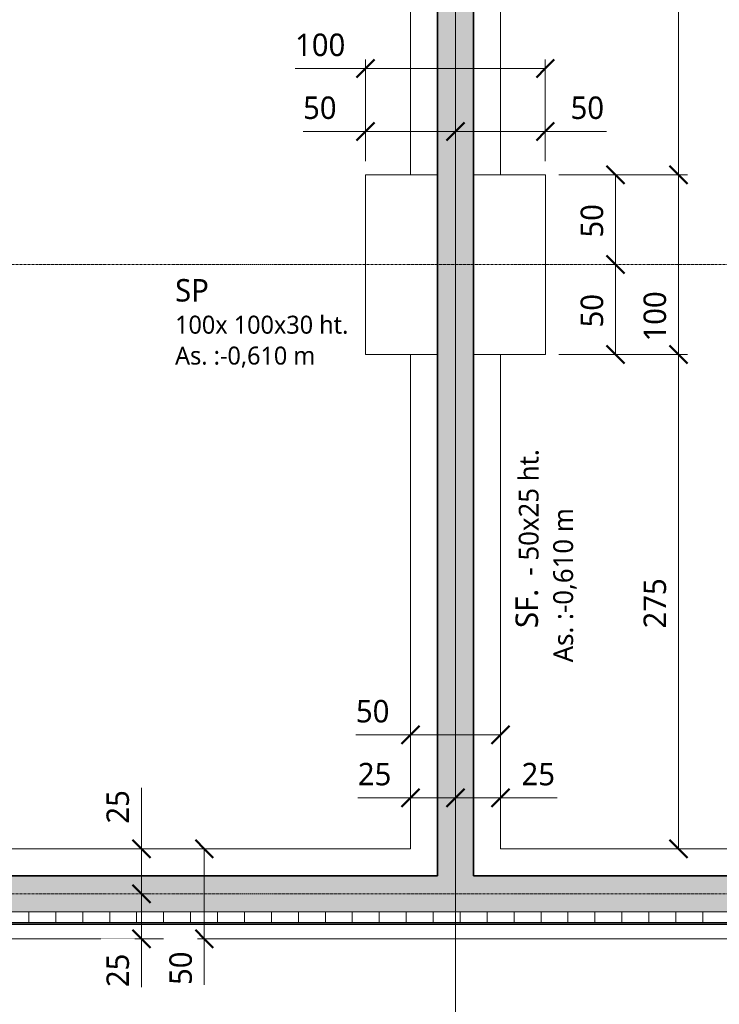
# Model space of a CAD drawing. Header units: millimetres. Extents: x -71430 to 44598, y -31313 to 11233.
# Tile 4 of 14: x -59001 to -55108, y -27244 to -21766. Entities that reach past the tile are written whole.
import ezdxf

# ---------------------------------------------------------------- set-up
doc = ezdxf.new("R2010")
doc.units = ezdxf.units.MM
doc.linetypes.add('Ligne de quadrillage', pattern=[22.225, 12.7, -3.175, 3.175, -3.175])
for name, color, linetype, lineweight in [('A-ANNO-DIMS', 211, 'Continuous', 9), ('A-ANNO-DIMS-50', 211, 'Continuous', 9), ('A-DETL-MBND', 5, 'Continuous', 18), ('A-ROOF', 132, 'Continuous', 18), ('A-WALL', 113, 'Continuous', 18), ('A-WALL-PATT', 111, 'Continuous', 35), ('S-FNDN-IDEN', 2, 'Continuous', 9), ('S-GRID', 1, 'Continuous', 9)]:
    doc.layers.add(name, color=color, linetype=linetype, lineweight=lineweight)
doc.styles.add('Roboto', font='txt', dxfattribs={"height": 125})
doc.styles.add('Roboto_1', font='txt', dxfattribs={"height": 100})
doc.styles.add('Roboto_2', font='txt', dxfattribs={"height": 110})
doc.styles.add('Roboto_B', font='txt', dxfattribs={"height": 125})
doc.dimstyles.new('Diagonale_-_Arial_2_5_mm', dxfattribs={"dimscale": 304.8, "dimtxt": 131.342559, "dimasz": 0.328084, "dimexe": 0.164042, "dimexo": 0.246063, "dimgap": 0.082021, "dimtad": 1, "dimdec": 1, "dimlfac": 0.1, "dimrnd": 0.1, "dimdsep": 46, "dimtxsty": 'Roboto', "dimblk1": 'OBLIQUE', "dimblk2": 'OBLIQUE', "dimsah": 1, "dimcen": 0.09, "dimazin": 0, "dimtfac": 1, "dimtdec": 4, "dimtix": 1, "dimtmove": 1, "dimatfit": 3, "dimfxl": 1, "dimtvp": 1, "dimtfill": 1, "dimtolj": 1, "dimtzin": 0, "dimarcsym": 2})
doc.dimstyles.new('Diagonale_-_Arial_2_5_mm_1', dxfattribs={"dimscale": 304.8, "dimtxt": 131.342559, "dimasz": 0.328084, "dimexe": 0.164042, "dimexo": 0.246063, "dimgap": 0.082021, "dimtad": 1, "dimdec": 1, "dimlfac": 0.1, "dimrnd": 0.1, "dimdsep": 46, "dimtxsty": 'Roboto', "dimblk1": 'OBLIQUE', "dimblk2": 'OBLIQUE', "dimsah": 1, "dimcen": 0.09, "dimazin": 0, "dimtfac": 1, "dimtdec": 4, "dimtix": 1, "dimtmove": 0, "dimatfit": 3, "dimfxl": 1, "dimtvp": 1, "dimtfill": 1, "dimtolj": 1, "dimtzin": 0, "dimarcsym": 2})

# ---------------------------------------------------------------- blocks, each defined once
blk = doc.blocks.new('DIMBLOCK41-Fondation B_O_')
at = {"layer": 'A-ANNO-DIMS-50'}
for p, q in [((-53125.9, -29403.1), (-53125.9, -26738.8)), ((-67805.9, -29403.1), (-67805.9, -28852.3)), ((-67805.9, -29403.1), (-53125.9, -29403.1)), ((-67805.9, -29403.1), (-67805.9, -29453.1)), ((-53125.9, -29403.1), (-53125.9, -29453.1))]:
    blk.add_line(p, q, dxfattribs=at)
at = {"layer": 'A-ANNO-DIMS-50', "lineweight": 50}
for p, q in [((-67805.9, -29403.1), (-67755.9, -29353.1)), ((-53125.9, -29403.1), (-53075.9, -29353.1)), ((-67805.9, -29403.1), (-67855.9, -29453.1)), ((-53125.9, -29403.1), (-53175.9, -29453.1))]:
    blk.add_line(p, q, dxfattribs=at)
at = {"layer": 'A-ANNO-DIMS-50', "color": 0, "insert": (-60665, -29208.6), "char_height": 125, "width": 477.917, "attachment_point": 1, "line_spacing_factor": 1.016846, "style": 'Roboto', "bg_fill": 3, "box_fill_scale": 1.25, "bg_fill_color": 256, "bg_fill_true_color": 13158600, "bg_fill_transparency": 0}
blk.add_mtext('1468', dxfattribs=at)
blk = doc.blocks.new('_Oblique')
at = {"color": 0, "linetype": 'ByBlock', "lineweight": -2}
blk.add_line((-0.5, -0.5), (0.5, 0.5), dxfattribs=at)
blk = doc.blocks.new('DIMBLOCK66-Fondation B_O_')
at = {"layer": 'A-ANNO-DIMS-50', "lineweight": 50}
for p, q in [((-55334.9, -19408.8), (-55384.9, -19358.8)), ((-55334.9, -19408.8), (-55284.9, -19458.8)), ((-55334.9, -22628.8), (-55384.9, -22578.8)), ((-55334.9, -22628.8), (-55284.9, -22678.8))]:
    blk.add_line(p, q, dxfattribs=at)
at = {"layer": 'A-ANNO-DIMS-50'}
for p, q in [((-55334.9, -19408.8), (-56000.9, -19408.8)), ((-55334.9, -19408.8), (-55334.9, -22628.8)), ((-55334.9, -19408.8), (-55284.9, -19408.8)), ((-55334.9, -22628.8), (-56000.9, -22628.8)), ((-55334.9, -22628.8), (-55284.9, -22628.8))]:
    blk.add_line(p, q, dxfattribs=at)
at = {"layer": 'A-ANNO-DIMS-50', "color": 0, "insert": (-55529.4, -21168.1), "char_height": 125, "width": 358.438, "attachment_point": 1, "rotation": 90, "line_spacing_factor": 1.016846, "style": 'Roboto', "bg_fill": 3, "box_fill_scale": 1.25, "bg_fill_color": 256, "bg_fill_true_color": 13158600, "bg_fill_transparency": 0}
blk.add_mtext('322', dxfattribs=at)
blk = doc.blocks.new('DIMBLOCK67-Fondation B_O_')
at = {"layer": 'A-ANNO-DIMS-50', "lineweight": 50}
for p, q in [((-55334.9, -22628.8), (-55384.9, -22578.8)), ((-55334.9, -22628.8), (-55284.9, -22678.8)), ((-55334.9, -23628.8), (-55384.9, -23578.8)), ((-55334.9, -23628.8), (-55284.9, -23678.8))]:
    blk.add_line(p, q, dxfattribs=at)
at = {"layer": 'A-ANNO-DIMS-50'}
for p, q in [((-55334.9, -22628.8), (-56000.9, -22628.8)), ((-55334.9, -22628.8), (-55334.9, -23628.8)), ((-55334.9, -22628.8), (-55284.9, -22628.8)), ((-55334.9, -23257.9), (-55334.9, -23128.8)), ((-55334.9, -23556.6), (-55334.9, -23257.9)), ((-55334.9, -23628.8), (-56000.9, -23628.8)), ((-55334.9, -23628.8), (-55284.9, -23628.8))]:
    blk.add_line(p, q, dxfattribs=at)
at = {"layer": 'A-ANNO-DIMS-50', "color": 0, "insert": (-55529.4, -23556.6), "char_height": 125, "width": 358.438, "attachment_point": 1, "rotation": 90, "line_spacing_factor": 1.016846, "style": 'Roboto', "bg_fill": 3, "box_fill_scale": 1.25, "bg_fill_color": 256, "bg_fill_true_color": 13158600, "bg_fill_transparency": 0}
blk.add_mtext('100', dxfattribs=at)
blk = doc.blocks.new('DIMBLOCK68-Fondation B_O_')
at = {"layer": 'A-ANNO-DIMS-50', "lineweight": 50}
for p, q in [((-55334.9, -23628.8), (-55384.9, -23578.8)), ((-55334.9, -23628.8), (-55284.9, -23678.8)), ((-55334.9, -26378.8), (-55384.9, -26328.8)), ((-55334.9, -26378.8), (-55284.9, -26428.8))]:
    blk.add_line(p, q, dxfattribs=at)
at = {"layer": 'A-ANNO-DIMS-50'}
for p, q in [((-55334.9, -23628.8), (-56000.9, -23628.8)), ((-55334.9, -23628.8), (-55334.9, -26378.8)), ((-55334.9, -23628.8), (-55284.9, -23628.8)), ((-55334.9, -26378.8), (-55339.2, -26378.8)), ((-55334.9, -26378.8), (-55284.9, -26378.8))]:
    blk.add_line(p, q, dxfattribs=at)
at = {"layer": 'A-ANNO-DIMS-50', "color": 0, "insert": (-55529.4, -25153.1), "char_height": 125, "width": 358.438, "attachment_point": 1, "rotation": 90, "line_spacing_factor": 1.016846, "style": 'Roboto', "bg_fill": 3, "box_fill_scale": 1.25, "bg_fill_color": 256, "bg_fill_true_color": 13158600, "bg_fill_transparency": 0}
blk.add_mtext('275', dxfattribs=at)
blk = doc.blocks.new('DIMBLOCK69-Fondation B_O_')
at = {"layer": 'A-ANNO-DIMS-50', "lineweight": 50}
for p, q in [((-55684.9, -23128.8), (-55734.9, -23078.8)), ((-55684.9, -23128.8), (-55634.9, -23178.8)), ((-55684.9, -23628.8), (-55734.9, -23578.8)), ((-55684.9, -23628.8), (-55634.9, -23678.8))]:
    blk.add_line(p, q, dxfattribs=at)
at = {"layer": 'A-ANNO-DIMS-50'}
for p, q in [((-55684.9, -23128.8), (-55734.9, -23128.8)), ((-55684.9, -23628.8), (-55684.9, -23128.8)), ((-55684.9, -23128.8), (-55680.7, -23128.8)), ((-55684.9, -23628.8), (-56000.9, -23628.8)), ((-55684.9, -23628.8), (-55634.9, -23628.8))]:
    blk.add_line(p, q, dxfattribs=at)
at = {"layer": 'A-ANNO-DIMS-50', "color": 0, "insert": (-55879.4, -23478.3), "char_height": 125, "width": 238.959, "attachment_point": 1, "rotation": 90, "line_spacing_factor": 1.016846, "style": 'Roboto', "bg_fill": 3, "box_fill_scale": 1.25, "bg_fill_color": 256, "bg_fill_true_color": 13158600, "bg_fill_transparency": 0}
blk.add_mtext('50', dxfattribs=at)
blk = doc.blocks.new('DIMBLOCK70-Fondation B_O_')
at = {"layer": 'A-ANNO-DIMS-50', "lineweight": 50}
for p, q in [((-55684.9, -22628.8), (-55734.9, -22578.8)), ((-55684.9, -22628.8), (-55634.9, -22678.8)), ((-55684.9, -23128.8), (-55734.9, -23078.8)), ((-55684.9, -23128.8), (-55634.9, -23178.8))]:
    blk.add_line(p, q, dxfattribs=at)
at = {"layer": 'A-ANNO-DIMS-50'}
for p, q in [((-55684.9, -22628.8), (-56000.9, -22628.8)), ((-55684.9, -23128.8), (-55684.9, -22628.8)), ((-55684.9, -22628.8), (-55634.9, -22628.8)), ((-55684.9, -23128.8), (-55734.9, -23128.8)), ((-55684.9, -23128.8), (-55680.7, -23128.8))]:
    blk.add_line(p, q, dxfattribs=at)
at = {"layer": 'A-ANNO-DIMS-50', "color": 0, "insert": (-55879.4, -22978.3), "char_height": 125, "width": 238.959, "attachment_point": 1, "rotation": 90, "line_spacing_factor": 1.016846, "style": 'Roboto', "bg_fill": 3, "box_fill_scale": 1.25, "bg_fill_color": 256, "bg_fill_true_color": 13158600, "bg_fill_transparency": 0}
blk.add_mtext('50', dxfattribs=at)
blk = doc.blocks.new('DIMBLOCK71-Fondation B_O_')
at = {"layer": 'A-ANNO-DIMS-50', "lineweight": 50}
for p, q in [((-56825.9, -26095), (-56775.9, -26045)), ((-56575.9, -26095), (-56525.9, -26045)), ((-56825.9, -26095), (-56875.9, -26145)), ((-56575.9, -26095), (-56625.9, -26145))]:
    blk.add_line(p, q, dxfattribs=at)
at = {"layer": 'A-ANNO-DIMS-50'}
for p, q in [((-56825.9, -26095), (-56825.9, -26045)), ((-56575.9, -26095), (-56575.9, -26045)), ((-57119.1, -26095), (-56920, -26095)), ((-56920, -26095), (-56700.9, -26095)), ((-56825.9, -26095), (-56575.9, -26095)), ((-56825.9, -26095), (-56825.9, -26099.3)), ((-56575.9, -26095), (-56575.9, -26099.3))]:
    blk.add_line(p, q, dxfattribs=at)
at = {"layer": 'A-ANNO-DIMS-50', "color": 0, "insert": (-57119.1, -25900.6), "char_height": 125, "width": 238.959, "attachment_point": 1, "line_spacing_factor": 1.016846, "style": 'Roboto', "bg_fill": 3, "box_fill_scale": 1.25, "bg_fill_color": 256, "bg_fill_true_color": 13158600, "bg_fill_transparency": 0}
blk.add_mtext('25', dxfattribs=at)
blk = doc.blocks.new('DIMBLOCK72-Fondation B_O_')
at = {"layer": 'A-ANNO-DIMS-50', "lineweight": 50}
for p, q in [((-56575.9, -26095), (-56525.9, -26045)), ((-56325.9, -26095), (-56275.9, -26045)), ((-56575.9, -26095), (-56625.9, -26145)), ((-56325.9, -26095), (-56375.9, -26145))]:
    blk.add_line(p, q, dxfattribs=at)
at = {"layer": 'A-ANNO-DIMS-50'}
for p, q in [((-56575.9, -26095), (-56575.9, -26045)), ((-56325.9, -26095), (-56325.9, -26045)), ((-56575.9, -26095), (-56325.9, -26095)), ((-56575.9, -26095), (-56575.9, -26099.3)), ((-56208.4, -26095), (-56450.9, -26095)), ((-56325.9, -26095), (-56325.9, -26099.3)), ((-56009.3, -26095), (-56208.4, -26095))]:
    blk.add_line(p, q, dxfattribs=at)
at = {"layer": 'A-ANNO-DIMS-50', "color": 0, "insert": (-56208.4, -25900.6), "char_height": 125, "width": 238.959, "attachment_point": 1, "line_spacing_factor": 1.016846, "style": 'Roboto', "bg_fill": 3, "box_fill_scale": 1.25, "bg_fill_color": 256, "bg_fill_true_color": 13158600, "bg_fill_transparency": 0}
blk.add_mtext('25', dxfattribs=at)
blk = doc.blocks.new('DIMBLOCK73-Fondation B_O_')
at = {"layer": 'A-ANNO-DIMS-50'}
for p, q in [((-57129.6, -25745), (-56930.4, -25745)), ((-56930.4, -25745), (-56575.9, -25745)), ((-56825.9, -25745), (-56825.9, -25695)), ((-56825.9, -25745), (-56325.9, -25745)), ((-56825.9, -25745), (-56825.9, -25749.3)), ((-56325.9, -25745), (-56325.9, -25695)), ((-56325.9, -25745), (-56325.9, -25749.3))]:
    blk.add_line(p, q, dxfattribs=at)
at = {"layer": 'A-ANNO-DIMS-50', "lineweight": 50}
for p, q in [((-56825.9, -25745), (-56875.9, -25795)), ((-56825.9, -25745), (-56775.9, -25695)), ((-56325.9, -25745), (-56375.9, -25795)), ((-56325.9, -25745), (-56275.9, -25695))]:
    blk.add_line(p, q, dxfattribs=at)
at = {"layer": 'A-ANNO-DIMS-50', "color": 0, "insert": (-57129.6, -25550.6), "char_height": 125, "width": 238.959, "attachment_point": 1, "line_spacing_factor": 1.016846, "style": 'Roboto', "bg_fill": 3, "box_fill_scale": 1.25, "bg_fill_color": 256, "bg_fill_true_color": 13158600, "bg_fill_transparency": 0}
blk.add_mtext('50', dxfattribs=at)
blk = doc.blocks.new('DIMBLOCK74-Fondation B_O_')
at = {"layer": 'A-ANNO-DIMS-50', "lineweight": 50}
for p, q in [((-57075.9, -22037.9), (-57025.9, -21987.9)), ((-56075.9, -22037.9), (-56025.9, -21987.9)), ((-57075.9, -22037.9), (-57125.9, -22087.9)), ((-56075.9, -22037.9), (-56125.9, -22087.9))]:
    blk.add_line(p, q, dxfattribs=at)
at = {"layer": 'A-ANNO-DIMS-50'}
for p, q in [((-57075.9, -22037.9), (-57075.9, -21987.9)), ((-56075.9, -22037.9), (-56075.9, -21987.9)), ((-57468.3, -22037.9), (-57169.6, -22037.9)), ((-57169.6, -22037.9), (-56575.9, -22037.9)), ((-57075.9, -22037.9), (-56075.9, -22037.9)), ((-57075.9, -22037.9), (-57075.9, -22553.8)), ((-56075.9, -22037.9), (-56075.9, -22553.8))]:
    blk.add_line(p, q, dxfattribs=at)
at = {"layer": 'A-ANNO-DIMS-50', "color": 0, "insert": (-57468.3, -21843.4), "char_height": 125, "width": 358.438, "attachment_point": 1, "line_spacing_factor": 1.016846, "style": 'Roboto', "bg_fill": 3, "box_fill_scale": 1.25, "bg_fill_color": 256, "bg_fill_true_color": 13158600, "bg_fill_transparency": 0}
blk.add_mtext('100', dxfattribs=at)
blk = doc.blocks.new('DIMBLOCK75-Fondation B_O_')
at = {"layer": 'A-ANNO-DIMS-50', "lineweight": 50}
for p, q in [((-57075.9, -22387.9), (-57025.9, -22337.9)), ((-56575.9, -22387.9), (-56525.9, -22337.9)), ((-57075.9, -22387.9), (-57125.9, -22437.9)), ((-56575.9, -22387.9), (-56625.9, -22437.9))]:
    blk.add_line(p, q, dxfattribs=at)
at = {"layer": 'A-ANNO-DIMS-50'}
for p, q in [((-57075.9, -22387.9), (-57075.9, -22337.9)), ((-56575.9, -22387.9), (-56575.9, -22337.9)), ((-57423.8, -22387.9), (-57224.6, -22387.9)), ((-57224.6, -22387.9), (-56825.9, -22387.9)), ((-57075.9, -22387.9), (-56575.9, -22387.9)), ((-57075.9, -22387.9), (-57075.9, -22553.8)), ((-56575.9, -22387.9), (-56575.9, -22392.2))]:
    blk.add_line(p, q, dxfattribs=at)
at = {"layer": 'A-ANNO-DIMS-50', "color": 0, "insert": (-57423.8, -22193.4), "char_height": 125, "width": 238.959, "attachment_point": 1, "line_spacing_factor": 1.016846, "style": 'Roboto', "bg_fill": 3, "box_fill_scale": 1.25, "bg_fill_color": 256, "bg_fill_true_color": 13158600, "bg_fill_transparency": 0}
blk.add_mtext('50', dxfattribs=at)
blk = doc.blocks.new('DIMBLOCK76-Fondation B_O_')
at = {"layer": 'A-ANNO-DIMS-50', "lineweight": 50}
for p, q in [((-56575.9, -22387.9), (-56525.9, -22337.9)), ((-56075.9, -22387.9), (-56025.9, -22337.9)), ((-56575.9, -22387.9), (-56625.9, -22437.9)), ((-56075.9, -22387.9), (-56125.9, -22437.9))]:
    blk.add_line(p, q, dxfattribs=at)
at = {"layer": 'A-ANNO-DIMS-50'}
for p, q in [((-56575.9, -22387.9), (-56575.9, -22337.9)), ((-56075.9, -22387.9), (-56075.9, -22337.9)), ((-56575.9, -22387.9), (-56075.9, -22387.9)), ((-56575.9, -22387.9), (-56575.9, -22392.2)), ((-55935.4, -22387.9), (-56325.9, -22387.9)), ((-56075.9, -22387.9), (-56075.9, -22553.8)), ((-55736.2, -22387.9), (-55935.4, -22387.9))]:
    blk.add_line(p, q, dxfattribs=at)
at = {"layer": 'A-ANNO-DIMS-50', "color": 0, "insert": (-55935.4, -22193.4), "char_height": 125, "width": 238.959, "attachment_point": 1, "line_spacing_factor": 1.016846, "style": 'Roboto', "bg_fill": 3, "box_fill_scale": 1.25, "bg_fill_color": 256, "bg_fill_true_color": 13158600, "bg_fill_transparency": 0}
blk.add_mtext('50', dxfattribs=at)
blk = doc.blocks.new('DIMBLOCK88-Fondation B_O_')
at = {"layer": 'A-ANNO-DIMS-50', "lineweight": 50}
for p, q in [((-57973.3, -26378.8), (-58023.3, -26328.8)), ((-57973.3, -26378.8), (-57923.3, -26428.8)), ((-57973.3, -26878.8), (-58023.3, -26828.8)), ((-57973.3, -26878.8), (-57923.3, -26928.8))]:
    blk.add_line(p, q, dxfattribs=at)
at = {"layer": 'A-ANNO-DIMS-50'}
for p, q in [((-57973.3, -26378.8), (-58023.3, -26378.8)), ((-57973.3, -26878.8), (-57973.3, -26378.8)), ((-57973.3, -26378.8), (-57969, -26378.8)), ((-57973.3, -26937.3), (-57973.3, -26628.8)), ((-57973.3, -26878.8), (-58023.3, -26878.8)), ((-57973.3, -26878.8), (-57969, -26878.8)), ((-57973.3, -27136.4), (-57973.3, -26937.3))]:
    blk.add_line(p, q, dxfattribs=at)
at = {"layer": 'A-ANNO-DIMS-50', "color": 0, "insert": (-58167.8, -27136.4), "char_height": 125, "width": 238.959, "attachment_point": 1, "rotation": 90, "line_spacing_factor": 1.016846, "style": 'Roboto', "bg_fill": 3, "box_fill_scale": 1.25, "bg_fill_color": 256, "bg_fill_true_color": 13158600, "bg_fill_transparency": 0}
blk.add_mtext('50', dxfattribs=at)
blk = doc.blocks.new('DIMBLOCK89-Fondation B_O_')
at = {"layer": 'A-ANNO-DIMS-50'}
for p, q in [((-58323.3, -26039.6), (-58323.3, -26238.7)), ((-58323.3, -26238.7), (-58323.3, -26503.8)), ((-58323.3, -26378.8), (-58327.6, -26378.8)), ((-58323.3, -26378.8), (-58323.3, -26628.8)), ((-58323.3, -26378.8), (-58273.3, -26378.8)), ((-58323.3, -26628.8), (-58327.6, -26628.8)), ((-58323.3, -26628.8), (-58273.3, -26628.8))]:
    blk.add_line(p, q, dxfattribs=at)
at = {"layer": 'A-ANNO-DIMS-50', "lineweight": 50}
for p, q in [((-58323.3, -26378.8), (-58373.3, -26328.8)), ((-58323.3, -26378.8), (-58273.3, -26428.8)), ((-58323.3, -26628.8), (-58373.3, -26578.8)), ((-58323.3, -26628.8), (-58273.3, -26678.8))]:
    blk.add_line(p, q, dxfattribs=at)
at = {"layer": 'A-ANNO-DIMS-50', "color": 0, "insert": (-58517.8, -26238.7), "char_height": 125, "width": 238.959, "attachment_point": 1, "rotation": 90, "line_spacing_factor": 1.016846, "style": 'Roboto', "bg_fill": 3, "box_fill_scale": 1.25, "bg_fill_color": 256, "bg_fill_true_color": 13158600, "bg_fill_transparency": 0}
blk.add_mtext('25', dxfattribs=at)
blk = doc.blocks.new('DIMBLOCK90-Fondation B_O_')
at = {"layer": 'A-ANNO-DIMS-50', "lineweight": 50}
for p, q in [((-58323.3, -26628.8), (-58373.3, -26578.8)), ((-58323.3, -26628.8), (-58273.3, -26678.8)), ((-58323.3, -26878.8), (-58373.3, -26828.8)), ((-58323.3, -26878.8), (-58273.3, -26928.8))]:
    blk.add_line(p, q, dxfattribs=at)
at = {"layer": 'A-ANNO-DIMS-50'}
for p, q in [((-58323.3, -26628.8), (-58327.6, -26628.8)), ((-58323.3, -26628.8), (-58323.3, -26878.8)), ((-58323.3, -26628.8), (-58273.3, -26628.8)), ((-58323.3, -26949.3), (-58323.3, -26753.8)), ((-58323.3, -26878.8), (-58327.6, -26878.8)), ((-58323.3, -26878.8), (-58273.3, -26878.8)), ((-58323.3, -27148.4), (-58323.3, -26949.3))]:
    blk.add_line(p, q, dxfattribs=at)
at = {"layer": 'A-ANNO-DIMS-50', "color": 0, "insert": (-58517.8, -27148.4), "char_height": 125, "width": 238.959, "attachment_point": 1, "rotation": 90, "line_spacing_factor": 1.016846, "style": 'Roboto', "bg_fill": 3, "box_fill_scale": 1.25, "bg_fill_color": 256, "bg_fill_true_color": 13158600, "bg_fill_transparency": 0}
blk.add_mtext('25', dxfattribs=at)

msp = doc.modelspace()

# ---------------------------------------------------------------- hatches: boundary and pattern name
at = {"layer": 'A-WALL-PATT', "lineweight": 18}
msp.add_hatch(color=256, dxfattribs=at).paths.add_polyline_path([(-56475.87, -26528.76), (-56475.87, -17128.76), (-56675.87, -17128.76), (-56675.87, -26528.76), (-56575.87, -26528.76)])
at = {"layer": 'A-WALL-PATT'}
msp.add_hatch(color=256, dxfattribs=at).paths.add_polyline_path([(-53195.87, -26728.76), (-53395.87, -26528.76), (-67685.87, -26528.76), (-67885.87, -26728.76), (-53484.99, -26728.76)])
at = {"layer": 'A-WALL-PATT', "lineweight": 18}
h = msp.add_hatch(dxfattribs=at)
h.set_pattern_fill('FP_2', color=256, style=0, pattern_type=2)
h.set_pattern_definition([(0, (0, 0), (0, 150), []), (90, (0, 0), (-150, 9e-15), [])])
h.paths.add_polyline_path([(-53195.87, -26788.76), (-53135.87, -26788.76), (-53195.87, -26728.76), (-67885.87, -26728.76), (-67945.87, -26788.76), (-53484.99, -26788.76)])
h = msp.add_hatch(dxfattribs=at)
h.set_pattern_fill('FP_1', color=256, style=0, pattern_type=2)
h.set_pattern_definition([(0, (0, 0), (406.4, 101.6), [16.764, -288.036, 16.764, -288.036, -1625.6]), (0, (0, 0), (406.4, 101.6), [-609.6, 16.764, -592.836, 16.764, -288.036, -711.2]), (0, (0, 0), (406.4, 101.6), [-1524, 16.764, -186.436, 16.764, -491.236]), (120, (152.4, 50.8), (-291.18818, 301.15272), [16.764, -288.036, 16.764, -288.036, -1625.6]), (120, (152.4, 50.8), (-291.18818, 301.15272), [-609.6, 16.764, -592.836, 16.764, -288.036, -711.2]), (120, (152.4, 50.8), (-291.18818, 301.15272), [-1524, 16.764, -186.436, 16.764, -491.236]), (240, (203.2, 254), (-115.21182, -402.75272), [16.764, -288.036, 16.764, -288.036, -1625.6]), (240, (203.2, 254), (-115.21182, -402.75272), [-609.6, 16.764, -592.836, 16.764, -288.036, -711.2]), (240, (203.2, 254), (-115.21182, -402.75272), [-1524, 16.764, -186.436, 16.764, -491.236])])
h.paths.add_polyline_path([(-53125.87, -26798.76), (-53135.87, -26788.76), (-67945.87, -26788.76), (-67955.87, -26798.76), (-53484.99, -26798.76)])

# ---------------------------------------------------------------- linework, layer by layer
at = {"layer": 'A-DETL-MBND'}
for p, q in [((-56825.87, -19408.76), (-56825.87, -22628.76)), ((-56325.87, -22628.76), (-56325.87, -19408.76)), ((-56825.87, -22628.76), (-57075.87, -22628.76)), ((-57075.87, -22628.76), (-57075.87, -23628.76)), ((-56825.87, -22628.76), (-56675.87, -22628.76)), ((-56675.87, -22628.76), (-56825.87, -22628.76)), ((-56475.87, -22628.76), (-56325.87, -22628.76)), ((-56325.87, -22628.76), (-56475.87, -22628.76)), ((-56075.87, -22628.76), (-56325.87, -22628.76)), ((-56075.87, -23628.76), (-56075.87, -22628.76)), ((-57075.87, -23628.76), (-56825.87, -23628.76)), ((-56675.87, -23628.76), (-56825.87, -23628.76)), ((-56825.87, -23628.76), (-56825.87, -26378.76)), ((-56825.87, -23628.76), (-56675.87, -23628.76)), ((-56325.87, -23628.76), (-56475.87, -23628.76)), ((-56475.87, -23628.76), (-56325.87, -23628.76)), ((-56325.87, -26378.76), (-56325.87, -23628.76)), ((-56325.87, -23628.76), (-56075.87, -23628.76)), ((-56825.87, -26378.76), (-62090.87, -26378.76)), ((-53545.87, -26378.76), (-56325.87, -26378.76)), ((-67630.87, -26878.76), (-53045.87, -26878.76))]:
    msp.add_line(p, q, dxfattribs=at)
at = {"layer": 'A-ROOF'}
msp.add_line((-56575.87, -16858.76), (-56575.87, -28528.76), dxfattribs=at)
at = {"layer": 'A-WALL', "lineweight": 35}
for p, q in [((-56675.87, -17128.76), (-56675.87, -26528.76)), ((-56475.87, -26528.76), (-56475.87, -17128.76)), ((-56675.87, -26528.76), (-67685.87, -26528.76)), ((-53395.87, -26528.76), (-56475.87, -26528.76)), ((-67955.87, -26798.76), (-53125.87, -26798.76))]:
    msp.add_line(p, q, dxfattribs=at)
at = {"layer": 'A-WALL'}
for p, q in [((-53195.87, -26728.76), (-67885.87, -26728.76)), ((-53135.87, -26788.76), (-67945.87, -26788.76))]:
    msp.add_line(p, q, dxfattribs=at)
at = {"layer": 'S-GRID', "linetype": 'Ligne de quadrillage'}
for p, q in [((-56575.87, -30662.78), (-56575.87, -14841.44)), ((-70779.85, -23128.76), (-47362.36, -23128.76)), ((-70779.85, -26628.76), (-47362.36, -26628.76))]:
    msp.add_line(p, q, dxfattribs=at)

# ---------------------------------------------------------------- texts
at = {"layer": 'S-FNDN-IDEN', "attachment_point": 1}
for s, insert, char_height, width, style in [('SP', (-58135.85, -23209.12), 125, 268.5653, 'Roboto_B'), ('100x 100x30 ht.', (-58135.85, -23412.86), 100, 1222.5734, 'Roboto_1'), ('As. :-0,610 m', (-58135.85, -23584.84), 100, 990.0841, 'Roboto_1')]:
    msp.add_mtext(s, dxfattribs=dict(at, insert=insert, char_height=char_height, width=width, style=style))
at = {"layer": 'S-FNDN-IDEN', "attachment_point": 1, "rotation": 90, "bg_fill": 3, "box_fill_scale": 1.25, "bg_fill_color": 256, "bg_fill_true_color": 13158600, "bg_fill_transparency": 0}
for s, insert, char_height, width, style in [(' - 50x25 ht.', (-56223.68, -24895.79), 110, 945.9912, 'Roboto_2'), ('SF.', (-56241.95, -25150.29), 125, 308.6497, 'Roboto_B')]:
    msp.add_mtext(s, dxfattribs=dict(at, insert=insert, char_height=char_height, width=width, style=style))

# ---------------------------------------------------------------- next in the draw order: dimensions: what is measured, and where the dimension line sits
at = {"layer": 'A-ANNO-DIMS'}
dim = msp.add_linear_dim(base=(-55334.94, -22628.76), p1=(-56075.87, -19408.76), p2=(-56075.87, -22628.76), angle=90, dimstyle='Diagonale_-_Arial_2_5_mm_1', override={"dimpost": '<>', "dimfxl": 3220}, dxfattribs=at)
dim.commit()
dim.dimension.update_dxf_attribs({"geometry": 'DIMBLOCK66-Fondation B_O_', "text_midpoint": (-55424.16, -21018.76)})
for base, p1, p2, override, picture, middle in [((-56325.87, -25745.04), (-56825.87, -25674.33), (-56325.87, -25674.33), {"dimpost": '<>', "dimfxl": 500}, 'DIMBLOCK73-Fondation B_O_', (-57010.07, -25633.89)), ((-56575.87, -26095.04), (-56825.87, -26024.33), (-56575.87, -26024.33), {"dimpost": '<>', "dimfxl": 250}, 'DIMBLOCK71-Fondation B_O_', (-56999.66, -25983.89))]:
    dim = msp.add_linear_dim(base=base, p1=p1, p2=p2, dimstyle='Diagonale_-_Arial_2_5_mm', override=override, dxfattribs=at)
    dim.commit()
    dim.dimension.update_dxf_attribs({"geometry": picture, "text_midpoint": middle, "dimtype": 160})
dim = msp.add_linear_dim(base=(-53125.87, -29403.12), p1=(-67805.87, -28777.32), p2=(-53125.87, -26663.76), dimstyle='Diagonale_-_Arial_2_5_mm_1', override={"dimpost": '<>', "dimfxl": 14831.370617}, dxfattribs=at)
dim.commit()
dim.dimension.update_dxf_attribs({"geometry": 'DIMBLOCK41-Fondation B_O_', "text_midpoint": (-60465.87, -29313.91)})

# ---------------------------------------------------------------- next in the draw order: dimensions: what is measured, and where the dimension line sits
for base, p1, p2, override, picture, middle in [((-55334.94, -23628.76), (-56075.87, -22628.76), (-56075.87, -23628.76), {"dimpost": '<>', "dimfxl": 1000}, 'DIMBLOCK67-Fondation B_O_', (-55446.1, -23377.38)), ((-58323.33, -26628.76), (-58252.62, -26378.76), (-58252.62, -26628.76), {"dimpost": '<>', "dimfxl": 250}, 'DIMBLOCK89-Fondation B_O_', (-58434.49, -26119.22)), ((-57973.33, -26378.76), (-58044.04, -26878.76), (-58044.04, -26378.76), {"dimpost": '<>', "dimfxl": 500}, 'DIMBLOCK88-Fondation B_O_', (-58084.49, -27016.94))]:
    dim = msp.add_linear_dim(base=base, p1=p1, p2=p2, angle=90, dimstyle='Diagonale_-_Arial_2_5_mm', override=override, dxfattribs=at)
    dim.commit()
    dim.dimension.update_dxf_attribs({"geometry": picture, "text_midpoint": middle, "dimtype": 160, "text_rotation": 90})

# ---------------------------------------------------------------- next in the draw order: dimensions: what is measured, and where the dimension line sits
dim = msp.add_linear_dim(base=(-55334.94, -26378.76), p1=(-56075.87, -23628.76), p2=(-55264.23, -26378.76), angle=90, dimstyle='Diagonale_-_Arial_2_5_mm_1', override={"dimpost": '<>', "dimfxl": 2867.271971}, dxfattribs=at)
dim.commit()
dim.dimension.update_dxf_attribs({"geometry": 'DIMBLOCK68-Fondation B_O_', "text_midpoint": (-55424.16, -25003.76)})
dim = msp.add_linear_dim(base=(-58323.33, -26878.76), p1=(-58252.62, -26628.76), p2=(-58252.62, -26878.76), angle=90, dimstyle='Diagonale_-_Arial_2_5_mm', override={"dimpost": '<>', "dimfxl": 250}, dxfattribs=at)
dim.commit()
dim.dimension.update_dxf_attribs({"geometry": 'DIMBLOCK90-Fondation B_O_', "text_midpoint": (-58434.49, -27028.91), "dimtype": 160, "text_rotation": 90})

# ---------------------------------------------------------------- next in the draw order: texts
at = {"layer": 'S-FNDN-IDEN', "insert": (-56031.68, -25341.41), "char_height": 110, "width": 1110.3372, "attachment_point": 1, "rotation": 90, "style": 'Roboto_2', "bg_fill": 3, "box_fill_scale": 1.25, "bg_fill_color": 256, "bg_fill_true_color": 13158600, "bg_fill_transparency": 0}
msp.add_mtext('As. :-0,610 m', dxfattribs=at)

# ---------------------------------------------------------------- next in the draw order: dimensions: what is measured, and where the dimension line sits
at = {"layer": 'A-ANNO-DIMS'}
dim = msp.add_linear_dim(base=(-55684.94, -23128.76), p1=(-56075.87, -23628.76), p2=(-55755.65, -23128.76), angle=90, dimstyle='Diagonale_-_Arial_2_5_mm_1', override={"dimpost": '<>', "dimfxl": 593.747139}, dxfattribs=at)
dim.commit()
dim.dimension.update_dxf_attribs({"geometry": 'DIMBLOCK69-Fondation B_O_', "text_midpoint": (-55774.16, -23378.76)})
dim = msp.add_linear_dim(base=(-56325.87, -26095.04), p1=(-56575.87, -26024.33), p2=(-56325.87, -26024.33), dimstyle='Diagonale_-_Arial_2_5_mm', override={"dimpost": '<>', "dimfxl": 250}, dxfattribs=at)
dim.commit()
dim.dimension.update_dxf_attribs({"geometry": 'DIMBLOCK72-Fondation B_O_', "text_midpoint": (-56088.93, -25983.89), "dimtype": 160})

# ---------------------------------------------------------------- next in the draw order: dimensions: what is measured, and where the dimension line sits
dim = msp.add_linear_dim(base=(-55684.94, -22628.76), p1=(-55755.65, -23128.76), p2=(-56075.87, -22628.76), angle=90, dimstyle='Diagonale_-_Arial_2_5_mm_1', override={"dimpost": '<>', "dimfxl": 593.747139}, dxfattribs=at)
dim.commit()
dim.dimension.update_dxf_attribs({"geometry": 'DIMBLOCK70-Fondation B_O_', "text_midpoint": (-55774.16, -22878.76)})

# ---------------------------------------------------------------- next in the draw order: dimensions: what is measured, and where the dimension line sits
dim = msp.add_linear_dim(base=(-56075.87, -22037.88), p1=(-57075.87, -22628.76), p2=(-56075.87, -22628.76), dimstyle='Diagonale_-_Arial_2_5_mm', override={"dimpost": '<>', "dimfxl": 1000}, dxfattribs=at)
dim.commit()
dim.dimension.update_dxf_attribs({"geometry": 'DIMBLOCK74-Fondation B_O_', "text_midpoint": (-57289.13, -21926.72), "dimtype": 160})

# ---------------------------------------------------------------- next in the draw order: dimensions: what is measured, and where the dimension line sits
dim = msp.add_linear_dim(base=(-56575.87, -22387.88), p1=(-57075.87, -22628.76), p2=(-56575.87, -22317.16), dimstyle='Diagonale_-_Arial_2_5_mm', override={"dimpost": '<>', "dimfxl": 589.144095}, dxfattribs=at)
dim.commit()
dim.dimension.update_dxf_attribs({"geometry": 'DIMBLOCK75-Fondation B_O_', "text_midpoint": (-57304.29, -22276.72), "dimtype": 160})

# ---------------------------------------------------------------- next in the draw order: dimensions: what is measured, and where the dimension line sits
dim = msp.add_linear_dim(base=(-56075.87, -22387.88), p1=(-56575.87, -22317.16), p2=(-56075.87, -22628.76), dimstyle='Diagonale_-_Arial_2_5_mm', override={"dimpost": '<>', "dimfxl": 589.144095}, dxfattribs=at)
dim.commit()
dim.dimension.update_dxf_attribs({"geometry": 'DIMBLOCK76-Fondation B_O_', "text_midpoint": (-55815.89, -22276.72), "dimtype": 160})

doc.saveas('drawing.dxf')
